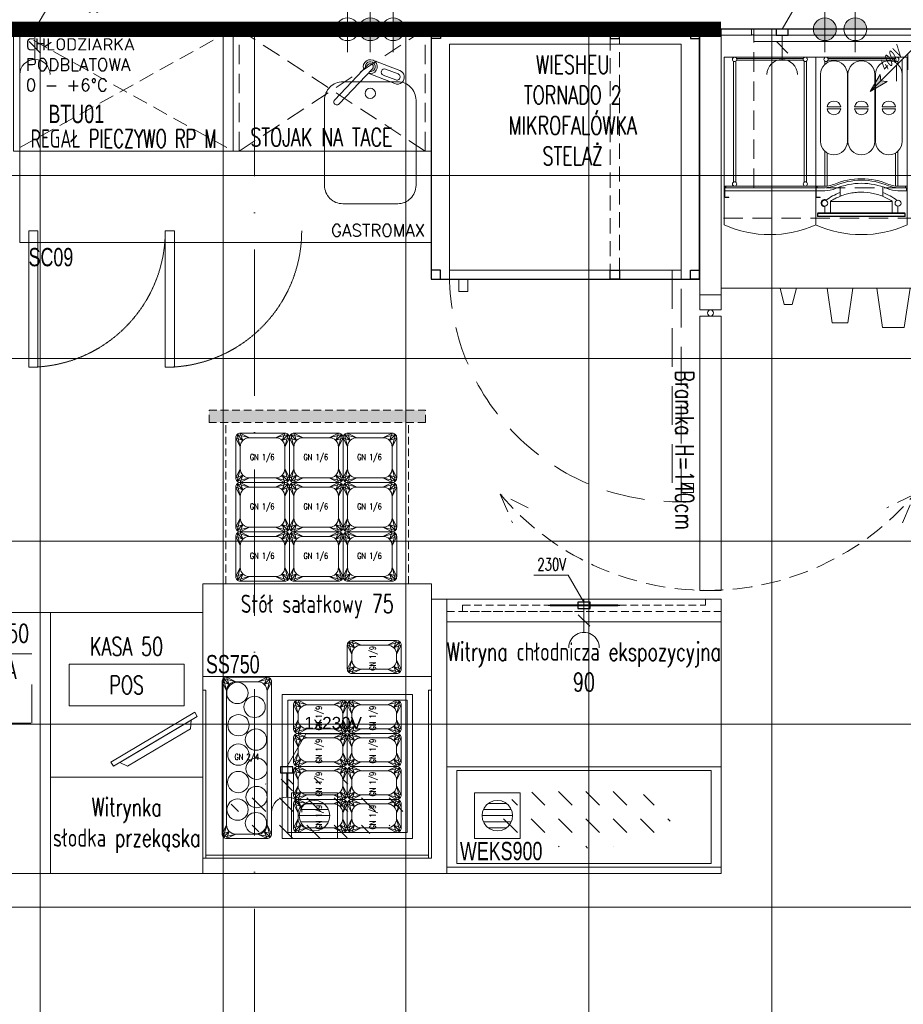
# Model space of a CAD drawing. Header units: millimetres. Extents: x -2074 to 12588, y -3630 to 101167.
# Tile 21 of 256: x 2373 to 2663, y -1975 to -1652. Entities that reach past the tile are written whole.
import ezdxf

# ---------------------------------------------------------------- set-up
doc = ezdxf.new("R2010")
doc.units = ezdxf.units.MM
for name, pattern in [('ACAD_ISO10W100', [18, 12, -3, 0, -3]), ('CONTINOUS', [0]), ('DASHED', [19.05, 12.7, -6.35]), ('DASHED2', [0.375, 0.25, -0.125]), ('HIDDEN2', [6.175, 3.175, -3])]:
    doc.linetypes.add(name, pattern=pattern)
for name, color, linetype, lineweight in [('SelinAr_BUD_osie', 8, 'ACAD_ISO10W100', 18), ('SelinAr_BUD_posadzka', 7, 'Continuous', 20), ('SelinAr_BUD_posadzka okładziny ścienne', 5, 'Continuous', 20), ('SelinAr_BUD_posadzka wpusty', 150, 'KANAL_SANIT', 18), ('SelinAr_BUD_ściany', 7, 'Continuous', 25), ('SelinAr_WYP_chłodnictwo', 8, 'Continuous', 18), ('SelinAr_WYP_instalacje elektryczne', 8, 'Continuous', 18), ('SelinAr_WYP_instalacje wod-kan', 8, 'Continuous', 18), ('SelinAr_WYP_meble', 8, 'Continuous', 18), ('SelinAr_WYP_urządzenia gastro', 8, 'Continuous', 18)]:
    doc.layers.add(name, color=color, linetype=linetype, lineweight=lineweight)
doc.layers.add('SelinAr_WYP_urządzenia gastro indeksy', color=8, linetype='Continuous')
doc.styles.add('cebart', font='isocpeur.ttf', dxfattribs={"width": 0.7, "oblique": 15, "height": 10})
doc.styles.add('JACEK_07', font='SIMPLEX.SHX', dxfattribs={"width": 0.7})
doc.styles.add('RomanS', font='romans.shx')
doc.styles.get("Standard").update_dxf_attribs({"font": 'arial.ttf'})
doc.styles.add('text', font='romans.shx')
doc.linetypes.add('KANAL_SANIT', pattern='A,12.7,-5.08,["KS",Standard,S=2.54,R=0,X=-2.54,Y=-1.27],-5.08', length=22.86)

# ---------------------------------------------------------------- blocks, each defined once
blk = doc.blocks.new('*U389')
at = {"ltscale": 4}
blk.add_line((0, 50), (0, -1730), dxfattribs=at)
blk = doc.blocks.new('*U403')
at = {"color": 253, "linetype": 'DASHED', "ltscale": 0.5}
for points in [[(74.83, 62.99), (65.42, 67), (69.92, 57.81)], [(69.92, -59.81), (65.42, -69), (74.83, -64.99)]]:
    blk.add_lwpolyline(points, dxfattribs=at)
blk.add_lwpolyline([(0, 3.5), (-87.09, 3.5), (-87.09, -3.5), (0, -3.5)], close=True)
blk.add_lwpolyline([(97, -3.5), (97, 3.5), (7, 3.5), (7, 0, -1), (5, 0), (5, 3.5), (0, 3.5), (0, -3.5), (5, -3.5), (5, 0, -1), (7, 0), (7, -3.5), (97, -3.5)], format="xyb", close=True)
blk.add_arc((8, -1), 89, 310.1759, 49.8241, dxfattribs=at)
at = {"color": 7, "insert": (51, -8.52), "char_height": 6, "width": 88, "attachment_point": 5, "style": 'JACEK_07'}
blk.add_mtext('Bramka H=140cm', dxfattribs=at)
blk = doc.blocks.new('*U158')
at = {"color": 253, "linetype": 'DASHED', "ltscale": 0.5}
for points in [[(0, 0), (0, -40), (2, -40), (2, 0)], [(65, 0), (65, -40), (63, -40), (63, 0)]]:
    blk.add_lwpolyline(points, close=True, dxfattribs=at)
blk.add_lwpolyline([(0, 0), (0, -40), (65, -40), (65, 0)], close=True)
for points in [[(63, 0), (2, -40)], [(63, -40), (2, 0)]]:
    blk.add_lwpolyline(points, dxfattribs=at)
at = {"color": 7, "insert": (28.97, -35.42), "char_height": 6, "width": 101.2, "attachment_point": 5, "style": 'JACEK_07'}
blk.add_mtext('STOJAK NA TACE', dxfattribs=at)
blk = doc.blocks.new('RP M')
at = {"color": 253, "linetype": 'DASHED2', "ltscale": 20}
for p, q in [((26115.4, 18001.89), (26043.4, 17961.89)), ((26043.4, 18001.89), (26115.4, 17961.89))]:
    blk.add_line(p, q, dxfattribs=at)
blk.add_lwpolyline([(26043.4, 18001.89), (26115.4, 18001.89), (26115.4, 17961.89), (26043.4, 17961.89), (26043.4, 18001.89)])
at = {"color": 7, "insert": (26079.5, 17966.01), "char_height": 6, "width": 101.2, "attachment_point": 5, "style": 'JACEK_07'}
blk.add_mtext('{\\W0.65;REGAŁ PIECZYWO RP M}', dxfattribs=at)
blk = doc.blocks.new('*U178')
blk.add_blockref('RP M', (-26043.4, -18001.89))
blk = doc.blocks.new('Podstawa pod piece')
at = {"linetype": 'Continuous', "lineweight": 25}
for points in [[(0, -82), (88, -82), (88, 0), (0, 0), (0, -82)], [(0, 0), (3, 0), (3, -3), (0, -3)], [(88, 0), (85, 0), (85, -3), (88, -3)], [(0, -82), (3, -82), (3, -79), (0, -79)], [(88, -82), (85, -82), (85, -79), (88, -79)]]:
    blk.add_lwpolyline(points, dxfattribs=at)
for points in [[(61.7, 0), (58.7, 0), (58.7, -3), (61.7, -3)], [(61.7, -82), (58.7, -82), (58.7, -79), (61.7, -79)]]:
    blk.add_lwpolyline(points, close=True, dxfattribs=at)
at = {"linetype": 'DASHED2', "ltscale": 20}
blk.add_lwpolyline([(58.7, 0), (61.7, 0), (61.7, -82), (58.7, -82)], close=True, dxfattribs=at)
blk = doc.blocks.new('*U314')
at = {"layer": 'SelinAr_WYP_urządzenia gastro'}
blk.add_lwpolyline([(6, -82), (82, -82), (82, -4.9), (6, -4.9), (6, -82)], dxfattribs=at)
for points in [[(6, -82), (82, -82), (82, -79), (6, -79)], [(9, -82), (12, -82), (12, -86), (9, -86)]]:
    blk.add_lwpolyline(points, close=True, dxfattribs=at)
at = {"layer": 'SelinAr_WYP_urządzenia gastro', "color": 253, "linetype": 'DASHED'}
for points in [[(82, -155), (82, -79), (79, -79), (79, -155)], [(82, -152), (82, -149), (86, -149), (86, -152)]]:
    blk.add_lwpolyline(points, close=True, dxfattribs=at)
blk.add_arc((80.5, -80.5), 74.5, 178.8463, 271.1537, dxfattribs=at)
at = {"layer": 'SelinAr_WYP_chłodnictwo'}
blk.add_blockref('Podstawa pod piece', (0, 0), dxfattribs=at)
at = {"color": 242, "insert": (46.41, -26.59), "char_height": 6, "width": 76, "attachment_point": 5, "style": 'JACEK_07'}
blk.add_mtext('WIESHEU\\PTORNADO 2\\PMIKROFALÓWKA\\P{\\C94;STELAŻ}', dxfattribs=at)
blk = doc.blocks.new('Woda_ciepla')
for p, q in [((0, -7.5), (0, 7.5)), ((0, 0), (0, 7.5)), ((7.5, 0), (-7.5, 0))]:
    blk.add_line(p, q)
blk.add_circle((0, 0), 3.75)
blk = doc.blocks.new('Odplyw_wody')
blk.add_hatch(color=256).paths.add_polyline_path([(0, 3.75, -1), (0, -3.75, -1)])
for p, q in [((0, -7.5), (0, 7.5)), ((7.5, 0), (-7.5, 0))]:
    blk.add_line(p, q)
blk.add_circle((0, 0), 3.75)
blk = doc.blocks.new('Woda_zimna')
blk.add_hatch(color=256).paths.add_polyline_path([(0, 3.75, -0.414214), (3.75, 0), (-3.75, 0, -0.414214)])
for p, q in [((0, -7.5), (0, 7.5)), ((7.5, 0), (-7.5, 0))]:
    blk.add_line(p, q)
blk.add_circle((0, 0), 3.75)
blk = doc.blocks.new('gn-230')
at = {"layer": 'SelinAr_WYP_instalacje elektryczne'}
for p, q in [((-4, 0), (-19.8, 0)), ((-15.65, -3.75), (-8.15, 3.75))]:
    blk.add_line(p, q, dxfattribs=at)
at = {"layer": 'SelinAr_WYP_instalacje elektryczne', "lineweight": 30}
blk.add_lwpolyline([(-4, -4), (0, -4), (0, 4), (-4, 4)], close=True, dxfattribs=at)
at = {"layer": 'SelinAr_WYP_instalacje elektryczne'}
blk.add_arc((-29.8, 0), 10, 270, 90, dxfattribs=at)
blk = doc.blocks.new('*U341')
for p, q in [((114.29, -11.61), (103.33, -23.15)), ((124.71, -13.59), (115.82, -10.15)), ((115.71, -12.97), (104.76, -24.51)), ((123.06, -17.86), (114.29, -14.47)), ((123.37, -16.65), (119.28, -15.07)), ((124.13, -14.69), (120.04, -13.11))]:
    blk.add_line(p, q)
blk.add_lwpolyline([(0, 0), (135, 0), (135, -70), (0, -70), (0, 0)])
blk.add_lwpolyline([(106, -17.26), (124, -17.26, -0.414214), (130, -23.26), (130, -51.26, -0.414214), (124, -57.26), (106, -57.26, -0.414214), (100, -51.26), (100, -23.26, -0.414214)], format="xyb", close=True)
for points in [[(6, -110.9), (6, -66.15), (3, -66.15), (3, -110.9)], [(50.75, -110.9), (50.75, -66.15), (47.75, -66.15), (47.75, -110.9)]]:
    blk.add_lwpolyline(points, close=True)
blk.add_circle((115, -21.04), 1.69)
for centre, radius, start, end in [((115, -12.29), 2.29, 251.9178, 201.0494), ((115, -12.29), 1.62, 263.7549, 189.2123), ((115, -12.29), 0.983, 316.4836, 136.4836), ((119.66, -14.09), 1.05, 68.8835, 248.8835), ((123.89, -15.72), 2.29, 248.8831, 68.8835), ((123.75, -15.67), 1.05, 248.8831, 68.8835), ((104.04, -23.83), 0.983, 136.4836, 316.4836)]:
    blk.add_arc(centre, radius, start, end)
at = {"linetype": 'DASHED', "ltscale": 0.01}
for centre in [(3, -66.15), (47.75, -66.15)]:
    blk.add_arc(centre, 44.75, 270, 0, dxfattribs=at)
at = {"layer": 'SelinAr_WYP_instalacje elektryczne'}
blk.add_lwpolyline([(5, 0), (11.25, 10.83), (32.42, 10.83)], dxfattribs=at)
at = {"layer": 'SelinAr_WYP_instalacje elektryczne', "xscale": 0.5, "yscale": 0.5, "zscale": 0.5, "rotation": 90.00000000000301}
blk.add_blockref('gn-230', (5, 0), dxfattribs=at)
at = {"layer": 'SelinAr_WYP_instalacje wod-kan', "rotation": 270}
for name, p in [('Woda_ciepla', (107.5, 0)), ('Odplyw_wody', (115, 0)), ('Woda_zimna', (122.5, 0))]:
    blk.add_blockref(name, p, dxfattribs=at)
at = {"color": 242, "insert": (2, -2.95), "char_height": 5, "width": 58.8906, "attachment_point": 1, "style": 'text'}
blk.add_mtext('{\\H0.8x;CHŁODZIARKA PODBLATOWA\\P0 - +6%%DC}', dxfattribs=at)
at = {"insert": (133, -68), "char_height": 4, "width": 172.3315, "attachment_point": 9, "style": 'RomanS'}
blk.add_mtext('GASTROMAX', dxfattribs=at)
at = {"layer": 'SelinAr_WYP_instalacje elektryczne', "insert": (21.84, 11.05), "char_height": 4, "width": 21.1655, "attachment_point": 5, "style": 'JACEK_07'}
blk.add_mtext('1x230V\\PH=10cm', dxfattribs=at)
at = {"layer": 'SelinAr_WYP_urządzenia gastro indeksy', "color": 242, "char_height": 6, "width": 20.4806, "attachment_point": 5, "style": 'JACEK_07'}
for s, insert in [('{\\fArial|b0|i0|c238|p34;BTU01}', (18.55, -27.84)), ('{\\fArial|b0|i0|c238|p34;SC09}', (10.24, -74.81))]:
    blk.add_mtext(s, dxfattribs=dict(at, insert=insert))
blk = doc.blocks.new('230v')
at = {"color": 1}
blk.add_lwpolyline([(1566.05, 8645.9), (1560.91, 8654.8), (1549.63, 8654.8)], dxfattribs=at)
at = {"color": 1, "xscale": 0.5, "yscale": 0.5, "zscale": 0.5, "rotation": 89.99999999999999}
blk.add_blockref('gn-230', (1566.05, 8645.9), dxfattribs=at)
at = {"color": 1, "insert": (1550.74, 8660.36), "char_height": 4, "width": 32.4538, "attachment_point": 1, "style": 'RomanS'}
blk.add_mtext('{\\W0.7;230V}', dxfattribs=at)
blk = doc.blocks.new('*U189')
h = blk.add_hatch()
h.set_pattern_fill('DASH', color=253, scale=2, angle=135, style=0)
h.set_pattern_definition([(135, (1431.321, 1278.1726), (-8.980256, 4e-15), [6.35, -6.35])])
edge = h.paths.add_edge_path()
edge.add_ellipse((45, -71.46), major_axis=(28.53, 0), ratio=0.357143, start_angle=0, end_angle=360)
at = {"linetype": 'DASHED', "ltscale": 0.2}
blk.add_line((0, -4), (90, -4), dxfattribs=at)
for p, q in [((90, -7.47), (0, -7.47)), ((90, -87.88), (0, -87.88))]:
    blk.add_line(p, q)
for points in [[(90, 0), (90, -55), (0, -55), (0, 0), (90, 0)], [(0, 0), (0, -90), (90, -90), (90, 0), (0, 0)]]:
    blk.add_lwpolyline(points)
for points in [[(5.18, -2), (45, -2), (45, -4), (5.18, -4)], [(84.82, 0), (45, 0), (45, -2), (84.82, -2)]]:
    blk.add_lwpolyline(points, close=True, dxfattribs=at)
for points in [[(32.2, -2, 0, 1.88, 0), (37.83, -2, 0.625, 0.625, 0), (45, -2, 0.625, 0.625, 0)], [(57.8, -2, 0, 1.88, 0), (52.17, -2, 0.625, 0.625, 0), (45, -2, 0.625, 0.625, 0)]]:
    blk.add_lwpolyline(points, format="xyseb")
blk.add_lwpolyline([(3.3, -56.22), (3.3, -86.7), (86.7, -86.7), (86.7, -56.22)], close=True)
at = {"layer": 'SelinAr_WYP_instalacje elektryczne'}
blk.add_blockref('230v', (-1521.05, -8646.9), dxfattribs=at)
at = {"layer": 'SelinAr_WYP_urządzenia gastro', "color": 242, "insert": (45, -22.18), "char_height": 6, "width": 100.85, "attachment_point": 5, "style": 'JACEK_07'}
blk.add_mtext('Witryna chłodnicza ekspozycyjna\\P90', dxfattribs=at)
at = {"layer": 'SelinAr_WYP_urządzenia gastro indeksy', "color": 242, "insert": (4.3, -85.7), "char_height": 6, "width": 36.1, "attachment_point": 7, "style": 'JACEK_07'}
blk.add_mtext('{\\fArial|b0|i0|c238|p34;WEKS900}', dxfattribs=at)
blk = doc.blocks.new('GN 2_4')
for points in [[(75472.3, 43300.1), (75604.8, 43300.1, -0.414214), (75619.8, 43285.1), (75619.8, 42785.1, -0.414214), (75604.8, 42770.1), (75472.3, 42770.1, -0.414214), (75457.3, 42785.1), (75457.3, 43285.1, -0.414214)], [(75502.3, 43285.1), (75574.8, 43285.1, -0.414214), (75604.8, 43255.1), (75604.8, 42815.1, -0.414214), (75574.8, 42785.1), (75502.3, 42785.1, -0.414214), (75472.3, 42815.1), (75472.3, 43255.1, -0.414214)]]:
    blk.add_lwpolyline(points, format="xyb", close=True)
at = {"color": 252}
for points in [[(75457.3, 43285.1), (75472.3, 43255.1), (75461.7, 43295.7), (75481.1, 43276.3), (75472.3, 43300.1), (75502.3, 43285.1)], [(75472.3, 43255.1), (75457.3, 43285.1), (75481.1, 43276.3), (75461.7, 43295.7), (75502.3, 43285.1), (75472.3, 43300.1)], [(75619.8, 43285.1), (75604.8, 43255.1), (75615.4, 43295.7), (75596, 43276.3), (75604.8, 43300.1), (75574.8, 43285.1)], [(75604.8, 43255.1), (75619.8, 43285.1), (75596, 43276.3), (75615.4, 43295.7), (75574.8, 43285.1), (75604.8, 43300.1)], [(75457.3, 42785.1), (75472.3, 42815.1), (75461.7, 42774.5), (75481.1, 42793.9), (75472.3, 42770.1), (75502.3, 42785.1)], [(75472.3, 42815.1), (75457.3, 42785.1), (75481.1, 42793.9), (75461.7, 42774.5), (75502.3, 42785.1), (75472.3, 42770.1)], [(75619.8, 42785.1), (75604.8, 42815.1), (75615.4, 42774.5), (75596, 42793.9), (75604.8, 42770.1), (75574.8, 42785.1)], [(75604.8, 42815.1), (75619.8, 42785.1), (75596, 42793.9), (75615.4, 42774.5), (75574.8, 42785.1), (75604.8, 42770.1)]]:
    blk.add_lwpolyline(points, dxfattribs=at)
at = {"insert": (75538.6, 43035.1), "char_height": 20, "width": 153.713, "attachment_point": 5, "style": 'JACEK_07'}
blk.add_mtext('GN 2/4', dxfattribs=at)
blk = doc.blocks.new('GN 1_6')
for points in [[(27840.9, 18108.5), (27986.9, 18108.5, -0.414214), (28001.9, 18093.5), (28001.9, 17961.5, -0.414214), (27986.9, 17946.5), (27840.9, 17946.5, -0.414214), (27825.9, 17961.5), (27825.9, 18093.5, -0.414214)], [(27870.9, 18093.5), (27956.9, 18093.5, -0.414214), (27986.9, 18063.5), (27986.9, 17991.5, -0.414214), (27956.9, 17961.5), (27870.9, 17961.5, -0.414214), (27840.9, 17991.5), (27840.9, 18063.5, -0.414214)]]:
    blk.add_lwpolyline(points, format="xyb", close=True)
at = {"color": 252}
for points in [[(27825.9, 18093.5), (27840.9, 18063.5), (27830.3, 18104.1), (27849.7, 18084.7), (27840.9, 18108.5), (27870.9, 18093.5)], [(27840.9, 18063.5), (27825.9, 18093.5), (27849.7, 18084.7), (27830.3, 18104.1), (27870.9, 18093.5), (27840.9, 18108.5)], [(28001.9, 18093.5), (27986.9, 18063.5), (27997.6, 18104.1), (27978.2, 18084.7), (27986.9, 18108.5), (27956.9, 18093.5)], [(27986.9, 18063.5), (28001.9, 18093.5), (27978.2, 18084.7), (27997.6, 18104.1), (27956.9, 18093.5), (27986.9, 18108.5)], [(27825.9, 17961.5), (27840.9, 17991.5), (27830.3, 17950.9), (27849.7, 17970.3), (27840.9, 17946.5), (27870.9, 17961.5)], [(27840.9, 17991.5), (27825.9, 17961.5), (27849.7, 17970.3), (27830.3, 17950.9), (27870.9, 17961.5), (27840.9, 17946.5)], [(28001.9, 17961.5), (27986.9, 17991.5), (27997.6, 17950.9), (27978.2, 17970.3), (27986.9, 17946.5), (27956.9, 17961.5)], [(27986.9, 17991.5), (28001.9, 17961.5), (27978.2, 17970.3), (27997.6, 17950.9), (27956.9, 17961.5), (27986.9, 17946.5)]]:
    blk.add_lwpolyline(points, dxfattribs=at)
at = {"insert": (27912.7, 18026.5), "char_height": 20, "width": 292.426, "attachment_point": 5, "style": 'JACEK_07'}
blk.add_mtext('GN 1/6', dxfattribs=at)
blk = doc.blocks.new('GN_1-9')
for points in [[(1.5, 17.67), (9.33, 17.67, -0.414214), (10.83, 16.17), (10.83, 1.5, -0.414214), (9.33, 0), (1.5, 0, -0.414214), (0, 1.5), (0, 16.17, -0.414214)], [(4.5, 16.17), (6.33, 16.17, -0.414214), (9.33, 13.17), (9.33, 4.5, -0.414214), (6.33, 1.5), (4.5, 1.5, -0.414214), (1.5, 4.5), (1.5, 13.17, -0.414214)]]:
    blk.add_lwpolyline(points, format="xyb", close=True)
at = {"color": 252}
for points in [[(0, 16.17), (1.5, 13.17), (0.44, 17.23), (2.38, 15.29), (1.5, 17.67), (4.5, 16.17)], [(10.83, 16.17), (9.33, 13.17), (10.39, 17.23), (8.45, 15.29), (9.33, 17.67), (6.33, 16.17)], [(0, 1.5), (1.5, 4.5), (0.44, 0.44), (2.38, 2.38), (1.5, 0), (4.5, 1.5)], [(10.83, 1.5), (9.33, 4.5), (10.39, 0.44), (8.45, 2.38), (9.33, 0), (6.33, 1.5)]]:
    blk.add_lwpolyline(points, dxfattribs=at)
at = {"color": 253}
for points in [[(1.5, 13.17), (0, 16.17), (2.38, 15.29), (0.44, 17.23), (4.5, 16.17), (1.5, 17.67)], [(9.33, 13.17), (10.83, 16.17), (8.45, 15.29), (10.39, 17.23), (6.33, 16.17), (9.33, 17.67)], [(1.5, 4.5), (0, 1.5), (2.38, 2.38), (0.44, 0.44), (4.5, 1.5), (1.5, 0)], [(9.33, 4.5), (10.83, 1.5), (8.45, 2.38), (10.39, 0.44), (6.33, 1.5), (9.33, 0)]]:
    blk.add_lwpolyline(points, dxfattribs=at)
at = {"insert": (5, 9), "char_height": 2, "width": 29.2426, "attachment_point": 5, "style": 'JACEK_07'}
blk.add_mtext('GN 1/9', dxfattribs=at)
blk = doc.blocks.new('Stół sałatkowy75')
at = {"linetype": 'DASHED', "ltscale": 0.2}
h = blk.add_hatch(dxfattribs=at)
h.set_pattern_fill('AR-CONC', color=253, scale=0.01, angle=180)
h.set_pattern_definition([(230, (2493.9294, 1803.6849), (-1.8218467, 0.15939086), [0.1905, -2.0955]), (175, (2493.9294, 1803.6849), (0.3524342, -1.9105685), [0.1524, -1.6764058]), (280.451445, (2493.7776, 1803.6981), (-1.4694125, -1.7511775), [0.1619001, -1.7809024]), (226.1842, (2493.9294, 1803.1769), (-2.7107904, 0.4204233), [0.28575, -3.14325]), (276.63556, (2493.7035, 1803.212), (-2.3740413, -2.4742612), [0.2428502, -2.671356]), (171.18415, (2493.9294, 1803.177), (-2.3740413, -2.4742612), [0.2285997, -2.5145973]), (201, (2493.6754, 1803.3039), (-1.5161439, 1.022652), [0.1905, -2.0955]), (146, (2493.6754, 1803.3039), (-0.6180203, -1.8418797), [0.1524, -1.6764]), (251.451445, (2493.549, 1803.389), (-2.1341642, -0.8192277), [0.1619001, -1.7808994]), (217.5, (2493.9294, 1803.68486), (-0.03088603, -0.84555039), [0, -1.65608, 0, -1.7018, 0, -1.68275]), (187.5, (2493.9294, 1803.6849), (-0.66819663, -1.00180575), [0, -0.97028, 0, -1.61798, 0, -0.64135]), (147.5, (2494.4958, 1803.68486), (-1.35590595, 0.05728744), [0, -0.635, 0, -1.9812, 0, -2.6289]), (137.5, (2494.7498, 1803.6849), (-1.4812918, -0.2542649), [0, -0.8255, 0, -1.31572, 0, -1.8669])])
h.paths.add_polyline_path([(-73, 147), (-73, 143), (-2, 143), (-2, 147)])
h = blk.add_hatch()
h.set_pattern_fill('DASH', color=253, scale=2, angle=135, style=0)
h.set_pattern_definition([(135, (1348.821, 1365.8726), (-8.980256, 4e-15), [6.35, -6.35])])
edge = h.paths.add_edge_path()
edge.add_ellipse((-37.5, 16.24), major_axis=(28.53, 0), ratio=0.357143, start_angle=0, end_angle=360)
for p, q in [((-73, 147), (-2, 147)), ((-73, 143), (-73, 147)), ((-2, 143), (-2, 147)), ((-2, 143), (-73, 143)), ((-67.47, 90), (-67.47, 143)), ((-7.53, 90), (-7.53, 143))]:
    blk.add_line(p, q, dxfattribs=at)
at = {"ltscale": 100}
for p, q in [((-75, 84.84), (-75, 80.16)), ((0, 84.84), (0, 80.16))]:
    blk.add_line(p, q, dxfattribs=at)
for p, q in [((-75, 5.16), (-75, 79.84)), ((0, 5.16), (0, 79.84)), ((-75, 59.6), (0, 59.6)), ((-74, 55.2), (-75, 55.2)), ((-74, 55.2), (-74, 28.57)), ((-1, 0), (-1, 55.2)), ((-1, 29.8), (-1, 55.2)), ((-1, 55.2), (0, 55.2)), ((-49, 53.7), (-49, 6.5)), ((-6.2, 53.7), (-49, 53.7)), ((-47.2, 8.5), (-47.2, 51.83)), ((-47.2, 51.83), (-8, 51.83)), ((-8, 51.83), (-8, 8.5)), ((-6.2, 53.7), (-6.2, 6.5)), ((-74, 28.57), (-74, 0)), ((-6.2, 6.5), (-49, 6.5)), ((-8, 8.5), (-47.2, 8.5)), ((-74, 1), (-1, 1)), ((-0.16, 0), (-74.84, 0))]:
    blk.add_line(p, q)
blk.add_lwpolyline([(0, 90), (-75, 90), (-75, 0), (0, 0)], close=True)
for centre in [(-63.71, 54.24), (-58.05, 49.68), (-63.33, 43.67), (-57.59, 38.96), (-63.36, 34.02), (-57.38, 29.37), (-63.4, 25.02), (-57.41, 20.11), (-63.65, 15.96), (-57.59, 11.53)]:
    blk.add_circle(centre, 3.5)
at = {"layer": 'SelinAr_WYP_instalacje elektryczne'}
blk.add_lwpolyline([(-47.5, 30), (-41.25, 40.83), (-20.08, 40.83)], dxfattribs=at)
at = {"linetype": 'DASHED', "ltscale": 0.2, "xscale": 0.09999999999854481, "yscale": 0.09999999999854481, "zscale": 0.09999999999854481}
for p in [(-2846.83, -1671.35), (-2829.23, -1671.35), (-2811.63, -1671.35), (-2846.83, -1687.55), (-2829.23, -1687.55), (-2811.63, -1687.55), (-2846.83, -1703.75), (-2829.23, -1703.75), (-2811.63, -1703.75)]:
    blk.add_blockref('GN 1_6', p, dxfattribs=at)
at = {"rotation": 90}
for p in [(-9.97, 60.6), (-27.63, 41), (-9.97, 41), (-27.63, 30.17), (-9.97, 30.17), (-27.63, 19.33), (-9.97, 19.33), (-27.63, 8.5), (-9.97, 8.5)]:
    blk.add_blockref('GN_1-9', p, dxfattribs=at)
at = {"xscale": 0.09999999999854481, "yscale": 0.09999999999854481, "zscale": 0.09999999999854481}
blk.add_blockref('GN 2_4', (-7614.46, -4270.56), dxfattribs=at)
at = {"layer": 'SelinAr_WYP_instalacje elektryczne', "xscale": 0.5, "yscale": 0.5, "zscale": 0.5, "rotation": 90}
blk.add_blockref('gn-230', (-47.5, 30), dxfattribs=at)
at = {"color": 242, "insert": (-37.5, 82.59), "char_height": 6, "width": 75, "attachment_point": 5, "style": 'JACEK_07'}
blk.add_mtext('Stół sałatkowy 75', dxfattribs=at)
at = {"layer": 'SelinAr_WYP_instalacje elektryczne', "insert": (-41.77, 46.39), "char_height": 4, "width": 32.4538, "attachment_point": 1}
blk.add_mtext('1x230V', dxfattribs=at)
blk = doc.blocks.new('*U225')
blk.add_blockref('Stół sałatkowy75', (75, 0))
at = {"layer": 'SelinAr_WYP_urządzenia gastro indeksy', "color": 242, "insert": (1, 60.6), "char_height": 6, "width": 36.1, "attachment_point": 7, "style": 'JACEK_07'}
blk.add_mtext('{\\fArial|b0|i0|c238|p34;SS750}', dxfattribs=at)
blk = doc.blocks.new('*U224')
blk.add_lwpolyline([(50, -85.6), (0, -85.6), (0, 0), (50, 0)], close=True)
at = {"linetype": 'HIDDEN2', "ltscale": 4}
blk.add_lwpolyline([(6.13, -36.27), (43.85, -36.27), (43.85, -13.57), (6.13, -13.57)], close=True, dxfattribs=at)
at = {"color": 7, "char_height": 6, "attachment_point": 5, "style": 'JACEK_07'}
for s, insert, width in [('WYDAWKA 50', (25, -6.8), 60), ('SZUFLADA KASOWA', (24.99, -23.75), 37.7197)]:
    blk.add_mtext(s, dxfattribs=dict(at, insert=insert, width=width))
blk = doc.blocks.new('*U223')
for points in [[(0, 0), (50, 0), (50, -85.6), (0, -85.6)], [(6.13, -30.61), (43.85, -30.61), (43.85, -16.9), (6.13, -16.9)], [(0, -85.6), (50, -85.6), (50, -54), (0, -54)]]:
    blk.add_lwpolyline(points, close=True)
for points in [[(47.34, -32.69), (19.81, -49.01), (20.63, -50.38), (48.16, -34.07), (47.34, -32.69)], [(46.09, -35.29), (22.7, -49.16), (25.3, -50.41), (45.94, -38.17), (46.09, -35.29)]]:
    blk.add_lwpolyline(points)
at = {"color": 7, "char_height": 6, "attachment_point": 5, "style": 'JACEK_07'}
for s, insert, width in [('KASA 50', (24.96, -11.08), 37.7197), ('POS', (24.99, -23.75), 37.7197), ('Witrynka\\Psłodka przekąska', (25, -69.8), 50)]:
    blk.add_mtext(s, dxfattribs=dict(at, insert=insert, width=width))
blk = doc.blocks.new('kubki-z g góry')
for points in [[(6.17, 0), (4.79, -5.28), (3.48, -5.28), (2.17, -5.28), (0.79, 0)], [(24.71, 0), (23.02, -11.36), (20.47, -11.36), (17.93, -11.36), (16.24, 0)], [(43.44, 0), (41.52, -12.86), (37.98, -12.86), (34.44, -12.86), (32.52, 0)]]:
    blk.add_lwpolyline(points)
blk = doc.blocks.new('K-400')
at = {"layer": 'SelinAr_WYP_instalacje elektryczne'}
h = blk.add_hatch(color=256, dxfattribs=at)
h.paths.add_polyline_path([(40.76, 40.76), (33.87, 33.87), (34.29, 29.72)])
h.paths.add_polyline_path([(29.72, 34.29), (33.87, 33.87), (40.76, 40.76)])
blk.add_hatch(color=256, dxfattribs=at).paths.add_polyline_path([(3.96, 0, 1), (-3.96, 0, 1)])
for p, q in [((0, 0), (40.76, 40.76)), ((40.76, 40.76), (29.72, 34.29)), ((40.76, 40.76), (34.29, 29.72)), ((23.56, 34.17), (23.56, 23.56)), ((29.72, 34.29), (33.87, 33.87)), ((34.29, 29.72), (33.87, 33.87)), ((16.11, 26.71), (16.11, 16.11)), ((19.83, 30.44), (19.83, 19.83)), ((12.38, 22.99), (12.38, 12.38)), ((8.65, 19.26), (8.65, 8.65))]:
    blk.add_line(p, q, dxfattribs=at)
blk.add_circle((0, 0), 3.96, dxfattribs=at)
at = {"layer": 'SelinAr_WYP_instalacje elektryczne', "style": 'cebart', "oblique": 15, "width": 0.7}
blk.add_text('400V', height=8, rotation=225, dxfattribs=at).set_placement((30.91, 28.38))
blk = doc.blocks.new('FRANKE Spectra VETRO S V')
for p, q in [((0, 0), (30, 0)), ((0, -423), (0, 0)), ((30, -1.3), (30, 0)), ((30, 0), (38, 0)), ((38, 0), (262, 0)), ((38, 0), (38, -1.3)), ((262, -1.3), (262, 0)), ((262, 0), (270, 0)), ((270, 0), (300, 0)), ((270, 0), (270, -1.3)), ((300, 0), (300, -423)), ((30, -23.8), (30, -12.7)), ((38, -12.7), (38, -17.9)), ((259.5, -4.5), (40.5, -4.5)), ((40.5, -9.5), (259.5, -9.5)), ((262, -17.9), (262, -12.7)), ((270, -12.7), (270, -23.8)), ((16, -276), (16, -56)), ((104, -56), (104, -276)), ((106, -276), (106, -56)), ((194, -56), (194, -276)), ((196, -276), (196, -56)), ((284, -56), (284, -276)), ((82.2, -162.5), (37.8, -162.5)), ((37.8, -169.5), (82.2, -169.5)), ((172.2, -162.5), (127.8, -162.5)), ((127.8, -169.5), (172.2, -169.5)), ((262.2, -162.5), (217.8, -162.5)), ((217.8, -169.5), (262.2, -169.5)), ((30, -423), (30, -308.2)), ((38, -314.1), (38, -422.6)), ((262, -422.6), (262, -314.1)), ((270, -308.2), (270, -423)), ((30, -423), (0, -423)), ((0, -550), (0, -423)), ((0.1, -457), (0.1, -426)), ((1.6, -426), (1.6, -457)), ((2, -438), (2, -428)), ((2, -428), (30, -428)), ((30, -438), (2, -438)), ((5, -424.5), (3.1, -424.5)), ((5, -428), (5, -423)), ((80, -456.2), (80, -425.1)), ((220, -425.1), (220, -456.2)), ((300, -423), (270, -423)), ((270, -428), (298, -428)), ((298, -438), (270, -438)), ((295, -423), (295, -428)), ((298, -428), (298, -438)), ((300, -423), (300, -550)), ((3.1, -458.5), (8.7, -458.5)), ((8.7, -460), (3.1, -460)), ((8.7, -458.5), (10.6, -458.5)), ((8.7, -458.5), (8.7, -460)), ((10.6, -460), (8.7, -460)), ((15.1, -458.5), (10.6, -458.5)), ((10.6, -460), (10.6, -458.5)), ((10.6, -460), (15.1, -460)), ((15.1, -460), (15.1, -458.5)), ((48.5, -472.6), (48.5, -473.7)), ((48.5, -473.7), (251.4, -473.7)), ((48.5, -510.7), (48.5, -473.7)), ((251.4, -473.7), (251.4, -472.6)), ((251.4, -473.7), (251.4, -510.7)), ((6, -512.2), (7.5, -510.7)), ((7.5, -512.2), (6, -512.2)), ((6, -512.2), (6, -521.2)), ((7.5, -510.7), (7.5, -512.2)), ((292.5, -510.7), (7.5, -510.7)), ((7.5, -512.2), (292.5, -512.2)), ((7.5, -521.2), (7.5, -512.2)), ((30, -510.7), (30, -488.5)), ((270, -488.5), (270, -510.7)), ((292.5, -510.7), (294, -512.2)), ((292.5, -512.2), (292.5, -510.7)), ((294, -512.2), (292.5, -512.2)), ((292.5, -512.2), (292.5, -521.2)), ((294, -521.2), (294, -512.2)), ((6, -521.2), (7.5, -521.2)), ((7.5, -522.7), (6, -521.2)), ((7.5, -521.2), (7.5, -522.7)), ((292.5, -521.2), (7.5, -521.2)), ((7.5, -522.7), (292.5, -522.7)), ((294, -521.2), (292.5, -522.7)), ((292.5, -521.2), (294, -521.2)), ((292.5, -522.7), (292.5, -521.2))]:
    blk.add_line(p, q)
for centre in [(29.7, -478.7), (270.2, -478.7)]:
    blk.add_circle(centre, 9.8)
for centre, radius, start, end in [((60, -56), 44, 0, 180), ((34, -7), 7, 20.9248, 339.0752), ((34, -7), 7, 339.0752, 20.9248), ((150, -56), 44, 0, 180), ((240, -56), 44, 0, 180), ((266, -7), 7, 159.0752, 200.9248), ((266, -7), 7, 200.9248, 159.0752), ((60, -166), 22.5, 8.949, 171.051), ((150, -166), 22.5, 8.949, 171.051), ((240, -166), 22.5, 8.949, 171.051), ((60, -166), 22.5, 188.949, 351.051), ((150, -166), 22.5, 188.949, 351.051), ((240, -166), 22.5, 188.949, 351.051), ((60, -276), 44, 180, 0), ((150, -276), 44, 180, 0), ((240, -276), 44, 180, 0), ((30, -348), 75, 276.1232, 293.1689), ((150, -628.4), 230, 66.8311, 113.1689), ((150, -628.4), 225, 66.8311, 113.1689), ((150, -628.4), 215, 66.8311, 113.1689), ((270, -348), 75, 246.8311, 263.8768), ((3.1, -426), 3, 90, 180), ((3.1, -426), 1.5, 90, 180), ((30, -348), 80, 270, 293.1689), ((30, -348), 75, 270, 276.1232), ((30, -348), 90, 270, 293.1689), ((150, -628.4), 197.4, 110.7717, 126.36), ((150, -628.4), 197.4, 53.64, 69.2283), ((270, -348), 90, 246.8311, 270), ((270, -348), 80, 246.8311, 270), ((270, -348), 75, 263.8768, 270), ((3.1, -457), 3, 180, 270), ((3.1, -457), 1.5, 180, 270), ((29.7, -478.7), 11.8, 64.3869, 271.2192), ((29.7, -478.7), 10.9, 66.7028, 271.3087), ((150, -214.4), 367.6, 245.9148, 294.0852)]:
    blk.add_arc(centre, radius, start, end)
blk.add_open_spline([(48.5, -472.6), (53.3, -469.5), (58.3, -466.6), (69.2, -460.8), (75.3, -458.1), (87.5, -453.2), (93.7, -451.1), (106.1, -447.7), (112.4, -446.2), (125.2, -444), (131.8, -443.3), (151.7, -442), (165.2, -442.6), (191.7, -446.7), (204.7, -450.2), (223.1, -457.4), (229.1, -460.1), (240.6, -466), (246.2, -469.2), (251.4, -472.6)], degree=3, knots=[41.807527, 41.807527, 41.807527, 41.807527, 43.46432, 43.46432, 45.408669, 45.408669, 47.353018, 47.353018, 49.266227, 49.266227, 51.179436, 51.179436, 55.005855, 55.005855, 58.832274, 58.832274, 60.745484, 60.745484, 62.658693, 62.658693, 62.658693, 62.658693])
blk = doc.blocks.new('lodówka na mleko franke')
for p, q in [((0, 0), (3, 0)), ((0, -42.3), (0, 0)), ((3, -0.13), (3, 0)), ((3, 0), (3.8, 0)), ((3.8, 0), (26.2, 0)), ((3.8, 0), (3.8, -0.13)), ((26.2, -0.13), (26.2, 0)), ((26.2, 0), (27, 0)), ((27, 0), (30, 0)), ((27, 0), (27, -0.13)), ((30, 0), (30, -42.3)), ((3, -40.98), (3, -1.27)), ((3.8, -1.27), (3.8, -40.98)), ((25.95, -0.45), (4.05, -0.45)), ((4.05, -0.95), (25.95, -0.95)), ((26.2, -40.98), (26.2, -1.27)), ((27, -1.27), (27, -40.98)), ((30.01, -42.3), (0, -42.3)), ((0, -55), (0, -42.3)), ((0.01, -45.7), (0.01, -42.6)), ((0.16, -42.6), (0.16, -45.7)), ((0.2, -43.8), (0.2, -42.8)), ((0.5, -42.45), (0.31, -42.45)), ((0.5, -42.8), (0.5, -42.3)), ((30, -42.3), (30, -55)), ((0.31, -45.85), (0.87, -45.85)), ((0.87, -46), (0.31, -46)), ((0.87, -45.85), (1.06, -45.85)), ((0.87, -45.85), (0.87, -46)), ((1.06, -46), (0.87, -46)), ((1.51, -45.85), (1.06, -45.85)), ((1.06, -46), (1.06, -45.85)), ((1.06, -46), (1.51, -46)), ((1.51, -46), (1.51, -45.85))]:
    blk.add_line(p, q)
for points in [[(30.2, -42.8), (0, -42.8)], [(30.2, -43.8), (0, -43.8)]]:
    blk.add_lwpolyline(points)
for centre in [(3.4, -41.55), (26.6, -41.55)]:
    blk.add_circle(centre, 0.7)
for centre, radius, start, end in [((3.4, -0.7), 0.7, 20.9248, 339.0752), ((3.4, -0.7), 0.7, 339.0752, 20.9248), ((26.6, -0.7), 0.7, 159.0752, 200.9248), ((26.6, -0.7), 0.7, 200.9248, 159.0752), ((0.31, -42.6), 0.3, 90, 180), ((0.31, -42.6), 0.15, 90, 180), ((0.31, -45.7), 0.3, 180, 270), ((0.31, -45.7), 0.15, 180, 270), ((15, -21.44), 36.76, 245.9148, 294.0852)]:
    blk.add_arc(centre, radius, start, end)
blk = doc.blocks.new('ekspozytor- pokrywki i cukier')
for points in [[(5, 11), (5, 0), (-10, 0), (-10, 11)], [(5, 0), (5, -10), (-10, -10), (-10, 0)]]:
    blk.add_lwpolyline(points, close=True)
for points in [[(4, 0), (4, -10)], [(-9.75, -3.25), (-9.75, -0.25), (-6.75, -0.25), (-6.75, -0.5), (-9.5, -0.5), (-9.5, -3.25), (-9.75, -3.25)], [(-0.25, -3.25), (-0.25, -0.25), (-3.25, -0.25), (-3.25, -0.5), (-0.5, -0.5), (-0.5, -3.25), (-0.25, -3.25)], [(-9.75, -6.75), (-9.75, -9.75), (-6.75, -9.75), (-6.75, -9.5), (-9.5, -9.5), (-9.5, -6.75), (-9.75, -6.75)], [(-0.25, -6.75), (-0.25, -9.75), (-3.25, -9.75), (-3.25, -9.5), (-0.5, -9.5), (-0.5, -6.75), (-0.25, -6.75)]]:
    blk.add_lwpolyline(points)
blk = doc.blocks.new('witryna A')
blk.add_lwpolyline([(-5, 0), (30, 0), (30, -36), (-5, -36)], close=True)
for points in [[(-4, -21), (-4, -1), (29, -1), (29, -21)], [(-5, -21), (-5, -22), (30, -22), (30, -21)], [(29, -21), (-4, -21)], [(-4, -28), (-4, -22)], [(29, -22), (29, -28)], [(-5, -28), (-5, -29), (30, -29), (30, -28)], [(29, -28), (-4, -28)], [(29, -29), (29, -35), (-4, -35), (-4, -29)]]:
    blk.add_lwpolyline(points)
blk = doc.blocks.new('*U352')
for points in [[(0, 0), (150, 0)], [(10, -2), (10.2, -2), (10.2, -1.8), (10.5, -1.8), (10.5, -2), (10.5, -2), (10.7, -2), (10.7, 0), (10, 0), (10, -2)], [(69.3, -2), (69.5, -2), (69.5, -1.8), (69.8, -1.8), (69.8, -2), (69.8, -2), (70, -2), (70, 0), (69.3, 0), (69.3, -2)], [(80, -2), (80.2, -2), (80.2, -1.8), (80.5, -1.8), (80.5, -2), (80.5, -2), (80.7, -2), (80.7, 0), (80, 0), (80, -2)], [(139.3, -2), (139.5, -2), (139.5, -1.8), (139.8, -1.8), (139.8, -2), (139.8, -2), (140, -2), (140, 0), (139.3, 0), (139.3, -2)], [(0, -2), (9.3, -2)], [(140, -2), (150, -2), (150, -85), (0, -85), (0, -2), (10, -2)], [(10.7, -2), (69.3, -2)], [(10.7, -2), (69.3, -2)], [(70, -2), (80, -2)], [(80.7, -2), (139.3, -2)], [(80.7, -2), (139.3, -2)]]:
    blk.add_lwpolyline(points)
at = {"linetype": 'DASHED', "ltscale": 0.5}
blk.add_lwpolyline([(0, 0), (150, 0), (150, -62), (0, -62)], close=True, dxfattribs=at)
for points in [[(10.7, -2), (10.7, -4), (69.3, -4), (69.3, -2)], [(80.7, -2), (80.7, -4), (139.3, -4), (139.3, -2)], [(88, -16.2), (108, -16.2), (108, -31.4), (88, -31.4)]]:
    blk.add_lwpolyline(points, close=True)
at = {"color": 253, "linetype": 'DASHED', "ltscale": 0.5}
for points in [[(10.7, -4), (69.3, -4), (69.3, -52.03), (10.7, -52.03)], [(80.7, -4), (139.3, -4), (139.3, -52.03), (80.7, -52.03)]]:
    blk.add_lwpolyline(points, close=True, dxfattribs=at)
blk.add_lwpolyline([(63.64, -46.29), (63.64, -40.29, -0.414214), (65.64, -38.29), (78.64, -38.29, -0.414214), (80.64, -40.29), (80.64, -52.29, -0.414215), (78.64, -54.29), (65.64, -54.29, -0.414217), (63.64, -52.29, 0.000006), (63.64, -46.29)], format="xyb")
blk.add_lwpolyline([(65.24, -46.29), (65.24, -40.29, -0.414214), (65.64, -39.89), (78.64, -39.89, -0.414214), (79.04, -40.29), (79.04, -52.29, -0.414214), (78.64, -52.69), (65.64, -52.69, -0.414217), (65.24, -52.29, 0.000006)], format="xyb", close=True)
for radius in [6.8, 5.5, 1]:
    blk.add_circle((113, -69.8), radius)
at = {"layer": 'SelinAr_WYP_instalacje elektryczne'}
for points in [[(20, 0), (26.25, 10.83), (47.42, 10.83)], [(69.3, 0), (75.55, 10.83), (96.72, 10.83)], [(120, 0), (126.25, 10.83), (147.42, 10.83)]]:
    blk.add_lwpolyline(points, dxfattribs=at)
for name, p in [('lodówka na mleko franke', (1, -9.2)), ('witryna A', (116, -9.2)), ('kubki-z g góry', (18.53, -85))]:
    blk.add_blockref(name, p)
at = {"xscale": 0.1, "yscale": 0.1, "zscale": 0.1}
blk.add_blockref('FRANKE Spectra VETRO S V', (31, -9.2), dxfattribs=at)
at = {"xscale": -1, "rotation": 270.0000000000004}
blk.add_blockref('ekspozytor- pokrywki i cukier', (74.39, -21.2), dxfattribs=at)
at = {"layer": 'SelinAr_WYP_instalacje elektryczne', "xscale": 0.5, "yscale": 0.5, "zscale": 0.5}
for name, p, rotation in [('gn-230', (20, 0), 90), ('K-400', (69.3, 0), 180), ('gn-230', (120, 0), 90)]:
    blk.add_blockref(name, p, dxfattribs=dict(at, rotation=rotation))
at = {"layer": 'SelinAr_WYP_instalacje wod-kan'}
for name, p in [('Odplyw_wody', (34, 0)), ('Woda_zimna', (44, 0))]:
    blk.add_blockref(name, p, dxfattribs=at)
at = {"color": 7, "insert": (152, -83), "char_height": 6, "width": 150, "attachment_point": 9, "style": 'JACEK_07'}
blk.add_mtext('CS150 BW', dxfattribs=at)
at = {"layer": 'SelinAr_WYP_instalacje elektryczne', "char_height": 4, "width": 32.4538, "attachment_point": 1}
for s, insert in [('3x230V\\PH=30cm', (27.36, 16.39)), ('H=20cm', (76.66, 16.39)), ('3x230V\\PH=30cm', (127.36, 16.39))]:
    blk.add_mtext(s, dxfattribs=dict(at, insert=insert))
blk = doc.blocks.new('ewerwerwerwe')
at = {"layer": 'SelinAr_BUD_ściany'}
blk.add_lwpolyline([(2868.36, 1357.24), (2868.36, 1344.74), (2103.16, 1344.74), (2103.16, 1357.24)], dxfattribs=at)
at = {"layer": 'SelinAr_WYP_meble'}
blk.add_lwpolyline([(2602.76, 1157.74), (2602.76, 1102.74), (2512.76, 1102.74), (2512.76, 1067.74), (2432.76, 1067.74), (2432.76, 1072.74), (2507.76, 1072.74), (2507.76, 1157.74), (2602.76, 1157.74)], dxfattribs=at)
at = {"layer": 'SelinAr_BUD_osie'}
blk.add_blockref('*U389', (2449.66, 2159.74), dxfattribs=at)
at = {"layer": 'SelinAr_WYP_chłodnictwo'}
for name, p in [('*U341', (2372.66, 1344.74)), ('*U158', (2442.66, 1344.74)), ('*U314', (2507.66, 1344.74)), ('*U225', (2432.76, 1072.74)), ('*U189', (2512.76, 1157.74))]:
    blk.add_blockref(name, p, dxfattribs=at)
at = {"layer": 'SelinAr_WYP_meble'}
for name, p in [('*U352', (2602.76, 1344.74)), ('*U178', (2370.66, 1344.74)), ('*U224', (2332.76, 1153.34)), ('*U223', (2382.76, 1153.34))]:
    blk.add_blockref(name, p, dxfattribs=at)
at = {"layer": 'SelinAr_WYP_meble', "rotation": 270}
blk.add_blockref('*U403', (2599.26, 1257.65), dxfattribs=at)
blk = doc.blocks.new('K')
for p, q in [((14863.09, -7724.83), (14863.09, -7709.83)), ((14863.09, -7709.83), (14878.09, -7709.83)), ((14878.09, -7709.83), (14878.09, -7724.83)), ((14867.06, -7713.8), (14866.26, -7714.83)), ((14868.09, -7713), (14867.06, -7713.8)), ((14869.3, -7712.5), (14868.09, -7713)), ((14870.59, -7712.33), (14869.3, -7712.5)), ((14871.89, -7712.5), (14870.59, -7712.33)), ((14873.09, -7713), (14871.89, -7712.5)), ((14874.13, -7713.8), (14873.09, -7713)), ((14874.92, -7714.83), (14874.13, -7713.8)), ((14865.76, -7716.04), (14865.59, -7717.33)), ((14866.26, -7714.83), (14865.76, -7716.04)), ((14875.42, -7716.04), (14874.92, -7714.83)), ((14875.59, -7717.33), (14875.42, -7716.04)), ((14865.59, -7717.33), (14865.76, -7718.63)), ((14865.76, -7718.63), (14866.26, -7719.83)), ((14866.26, -7719.83), (14867.06, -7720.87)), ((14874.13, -7720.87), (14874.92, -7719.83)), ((14874.92, -7719.83), (14875.42, -7718.63)), ((14875.42, -7718.63), (14875.59, -7717.33)), ((14867.06, -7720.87), (14868.09, -7721.66)), ((14868.09, -7721.66), (14869.3, -7722.16)), ((14869.3, -7722.16), (14870.59, -7722.33)), ((14870.59, -7722.33), (14871.89, -7722.16)), ((14871.89, -7722.16), (14873.09, -7721.66)), ((14873.09, -7721.66), (14874.13, -7720.87)), ((14878.09, -7724.83), (14863.09, -7724.83))]:
    blk.add_line(p, q)
for points in [[(14867.66, -7713.33), (14873.52, -7713.33)], [(14866.05, -7715.33), (14875.13, -7715.33)], [(14865.59, -7717.33), (14875.59, -7717.33)], [(14866.05, -7719.33), (14875.13, -7719.33)], [(14867.66, -7721.33), (14873.52, -7721.33)]]:
    blk.add_lwpolyline(points)

msp = doc.modelspace()

# ---------------------------------------------------------------- block references
msp.add_blockref('ewerwerwerwe', (0, -3000))

# ---------------------------------------------------------------- next in the draw order: linework, layer by layer
at = {"layer": 'SelinAr_BUD_posadzka'}
for points in [[(2868.357, -1642.759), (2868.357, -1655.259), (2103.157, -1655.259), (2103.157, -1649.009)], [(2379.354, -2445.759), (2379.354, -1655.259)], [(2439.354, -2445.759), (2439.354, -1655.259)], [(2499.354, -2445.759), (2499.354, -1655.259)], [(2559.354, -2445.759), (2559.354, -1655.259)], [(2619.354, -2462.259), (2619.354, -1655.259)], [(3189.356, -1703.259), (1983.162, -1703.259)], [(3189.356, -1763.259), (1983.162, -1763.259)], [(3189.356, -1823.259), (1983.162, -1823.259)], [(3189.355, -1883.259), (1983.162, -1883.259)], [(3189.355, -1943.259), (1983.162, -1943.259)]]:
    msp.add_lwpolyline(points, dxfattribs=at)
at = {"layer": 'SelinAr_BUD_posadzka okładziny ścienne', "color": 1, "linetype": 'CONTINOUS', "ltscale": 0.2, "const_width": 5}
msp.add_lwpolyline([(2602.757, -1655.259), (2177.657, -1655.259)], dxfattribs=at)

# ---------------------------------------------------------------- next in the draw order: block references
at = {"layer": 'SelinAr_BUD_posadzka wpusty', "xscale": -1, "rotation": 180}
for p in [(-12401.238, -9630.59), (-12341.238, -9630.59)]:
    msp.add_blockref('K', p, dxfattribs=at)

doc.saveas('drawing.dxf')
